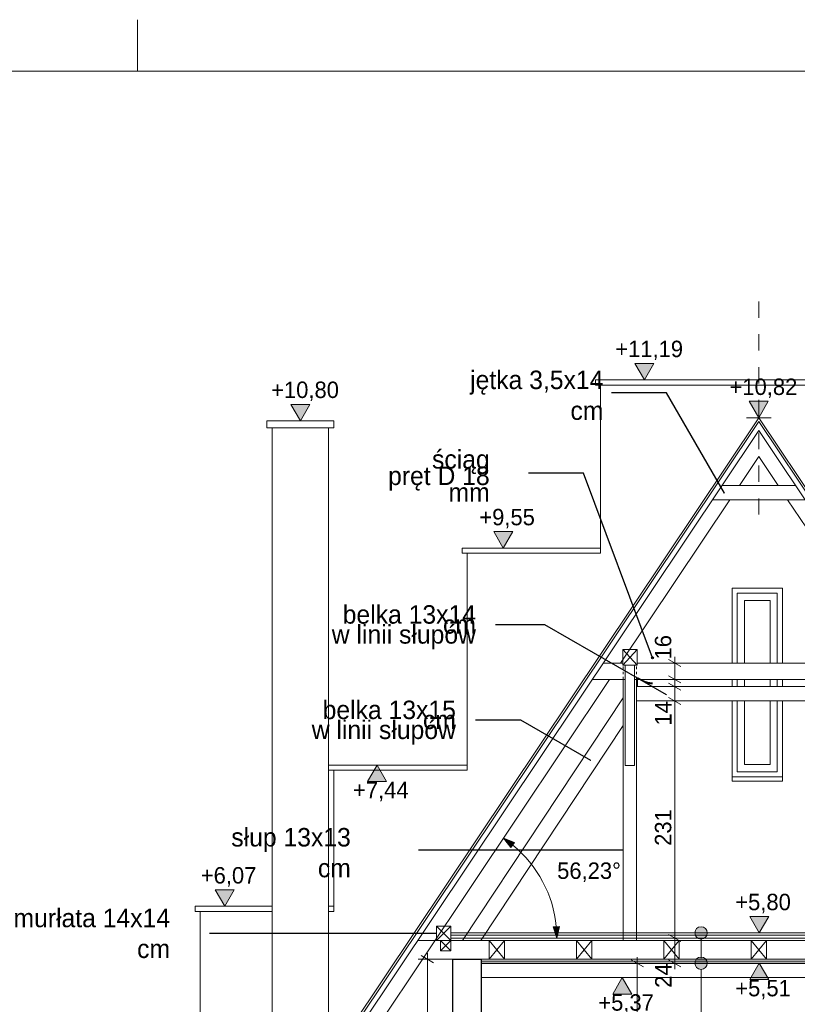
# Model space of a CAD drawing. Extents: x -623047 to -259286, y -27077 to 153279.
# Tile 19 of 190: x -549681 to -542106, y -7220 to 2373. Entities that reach past the tile are written whole.
import ezdxf

# ---------------------------------------------------------------- set-up
doc = ezdxf.new("R2010")
doc.units = 0
doc.header["$MEASUREMENT"] = 0
doc.linetypes.add('Hidden Line', pattern=[50, 25, -25])
doc.linetypes.add('Przerywana', pattern=[320, 160, -160])
for name, color, linetype, lineweight in [('0_Nr_Pióra__21', 7, 'Continuous', 9), ('0_Nr_Pióra__5', 7, 'Continuous', 13), ('ARCH TABELA_Nr_Pióra__21', 7, 'Continuous', 9), ('INWENT KONST. DREWNIANA_Nr_Pióra__21', 7, 'Continuous', 9), ('INWENT OPISY_Nr_Pióra__21', 7, 'Continuous', 9), ('INWENT STROPY_Nr_Pióra__1', 7, 'Continuous', 25), ('INWENT WYMIARY_Nr_Pióra__21', 7, 'Continuous', 9), ('INWENT. OKNA_Nr_Pióra__21', 7, 'Continuous', 9), ('INWENT.ŚCIANY_Nr_Pióra__1', 7, 'Continuous', 25), ('INWENT.ŚCIANY_Nr_Pióra__21', 7, 'Continuous', 9), ('Inwentaryzacja Konst._Nr_Pióra__1', 7, 'Continuous', 25), ('Istniejące stropy_Nr_Pióra__21', 7, 'Continuous', 9)]:
    doc.layers.add(name, color=color, linetype=linetype, lineweight=lineweight)
doc.layers.add('INWENT OPISY', color=7, linetype='Continuous')
doc.layers.add('INWENT WYMIARY', color=7, linetype='Continuous')
doc.layers.add('INWENT.ŚCIANY_Nr_Pióra__2', color=7, linetype='Continuous', lineweight=13, true_color=0x7f7f7f)
doc.styles.add('GENERATED_STYLE_2', font='txt')
doc.styles.add('GENERATED_STYLE_4', font='txt')
doc.dimstyles.new('GENERATED_STYLE__2', dxfattribs={"dimtxt": 160.000002, "dimasz": 91.2, "dimexe": 0.18, "dimexo": 0, "dimgap": 0.09, "dimtad": 1, "dimdec": 0, "dimlfac": 0.1, "dimzin": 0, "dimdsep": 46, "dimtxsty": 'GENERATED_STYLE_2', "dimblk": 'ARROWHEAD_2', "dimblk1": 'ARROWHEAD_2', "dimblk2": 'ARROWHEAD_2', "dimcen": 0.09, "dimclrd": 7, "dimclre": 7, "dimclrt": 7, "dimazin": 0, "dimtfac": 1, "dimtdec": 4, "dimtmove": 0, "dimatfit": 3, "dimfxl": 0, "dimtolj": 1, "dimtzin": 0, "dimarcsym": 0})
doc.dimstyles.new('GENERATED_STYLE__4', dxfattribs={"dimtxt": 160.000002, "dimasz": 91.2, "dimexe": 0.18, "dimexo": 0, "dimgap": 0.09, "dimtad": 1, "dimdec": 0, "dimlfac": 0.1, "dimzin": 0, "dimdsep": 46, "dimtxsty": 'GENERATED_STYLE_2', "dimblk": 'ARROWHEAD_2', "dimblk1": 'ARROWHEAD_2', "dimblk2": 'ARROWHEAD_2', "dimcen": 0.09, "dimclrd": 7, "dimclre": 7, "dimclrt": 7, "dimazin": 0, "dimtfac": 1, "dimtdec": 4, "dimtmove": 2, "dimatfit": 3, "dimfxl": 0, "dimtolj": 1, "dimtzin": 0, "dimarcsym": 0})
doc.dimstyles.new('GENERATED_STYLE__5', dxfattribs={"dimtxt": 160.000002, "dimasz": 110.144928, "dimexe": 0.18, "dimexo": 40, "dimgap": 0.09, "dimtad": 1, "dimtih": 1, "dimtoh": 1, "dimdec": 0, "dimzin": 0, "dimdsep": 46, "dimtxsty": 'GENERATED_STYLE_2', "dimblk": 'ARROWHEAD_5', "dimblk1": 'ARROWHEAD_5', "dimblk2": 'ARROWHEAD_5', "dimcen": 0.09, "dimclrd": 7, "dimclre": 7, "dimclrt": 7, "dimazin": 0, "dimtfac": 1, "dimtdec": 4, "dimtmove": 2, "dimatfit": 3, "dimfxl": 0, "dimtolj": 1, "dimtzin": 0, "dimarcsym": 0})
doc.dimstyles.new('GENERATED_STYLE__6', dxfattribs={"dimtxt": 160.000002, "dimasz": 110.144928, "dimexe": 0.18, "dimexo": 40, "dimgap": 0.09, "dimtad": 1, "dimtih": 1, "dimtoh": 1, "dimdec": 0, "dimzin": 0, "dimdsep": 46, "dimtxsty": 'GENERATED_STYLE_2', "dimblk": 'ARROWHEAD_5', "dimblk1": 'ARROWHEAD_5', "dimblk2": 'ARROWHEAD_5', "dimcen": 0.09, "dimclrd": 7, "dimclre": 7, "dimclrt": 7, "dimazin": 0, "dimtfac": 1, "dimtdec": 4, "dimtmove": 0, "dimatfit": 3, "dimfxl": 0, "dimtolj": 1, "dimtzin": 0, "dimarcsym": 0})
doc.dimstyles.new('GENERATED_STYLE__7', dxfattribs={"dimtxt": 0.18, "dimasz": 182.4, "dimexe": 0.18, "dimexo": 0.0625, "dimgap": 0.09, "dimtad": 0, "dimtih": 1, "dimtoh": 1, "dimdec": 4, "dimzin": 0, "dimdsep": 46, "dimcen": 0.09, "dimadec": 0, "dimazin": 0, "dimtfac": 1, "dimtdec": 4, "dimtmove": 0, "dimatfit": 3, "dimldrblk": 'ARROWHEAD_5', "dimfxl": 0, "dimtolj": 1, "dimtzin": 0, "dimarcsym": 0})

# ---------------------------------------------------------------- blocks, each defined once
blk = doc.blocks.new('Linia_95', base_point=(-543044.1, -6769.6))
at = {"layer": 'INWENT OPISY_Nr_Pióra__21', "linetype": 'Continuous'}
blk.add_hatch(color=256, dxfattribs=at).paths.add_polyline_path([(-542984.1, -6524.6), (-542988.7, -6501.7), (-543001.7, -6482.2), (-543021.2, -6469.2), (-543044.1, -6464.6), (-543067.1, -6469.2), (-543086.5, -6482.2), (-543099.5, -6501.7), (-543104.1, -6524.6), (-543099.5, -6547.6), (-543086.5, -6567), (-543067.1, -6580), (-543044.1, -6584.6), (-543021.2, -6580), (-543001.7, -6567), (-542988.7, -6547.6)], flags=0)
blk.add_line((-543044.1, -6769.6), (-543044.1, -6584.6), dxfattribs=at)
blk.add_circle((-543044.1, -6524.6), 60, dxfattribs=at)
blk = doc.blocks.new('Linia_96', base_point=(-543044.1, -8394.7))
at = {"layer": 'INWENT OPISY_Nr_Pióra__21', "linetype": 'Continuous'}
blk.add_hatch(color=256, dxfattribs=at).paths.add_polyline_path([(-542984.1, -6819.6), (-542988.7, -6796.7), (-543001.7, -6777.2), (-543021.2, -6764.2), (-543044.1, -6759.6), (-543067.1, -6764.2), (-543086.5, -6777.2), (-543099.5, -6796.7), (-543104.1, -6819.6), (-543099.5, -6842.6), (-543086.5, -6862), (-543067.1, -6875), (-543044.1, -6879.6), (-543021.2, -6875), (-543001.7, -6862), (-542988.7, -6842.6)], flags=0)
blk.add_line((-543044.1, -8394.7), (-543044.1, -6879.6), dxfattribs=at)
blk.add_circle((-543044.1, -6819.6), 60, dxfattribs=at)
blk = doc.blocks.new('Wymiary_1', base_point=(-543595.1, -1136.1))
at = {"layer": 'INWENT WYMIARY_Nr_Pióra__21', "linetype": 'Continuous'}
blk.add_hatch(color=256, dxfattribs=at).paths.add_polyline_path([(-543595.1, -1136.1), (-543687.9, -976.1), (-543502.3, -976.1)], flags=0)
for p, q in [((-543595.1, -1136.1), (-543687.9, -976.1)), ((-543687.9, -976.1), (-543502.3, -976.1)), ((-543502.3, -976.1), (-543595.1, -1136.1)), ((-543595.1, -1136.1), (-543715.1, -1136.1)), ((-543595.1, -1136.1), (-543475.1, -1136.1))]:
    blk.add_line(p, q, dxfattribs=at)
at = {"layer": 'INWENT WYMIARY_Nr_Pióra__21', "insert": (-543879.7, -944.1), "char_height": 160, "attachment_point": 7, "style": 'GENERATED_STYLE_2'}
blk.add_mtext('{+11,19}', dxfattribs=at)
blk = doc.blocks.new('Wymiary_2', base_point=(-544970.4, -2774.6))
at = {"layer": 'INWENT WYMIARY_Nr_Pióra__21', "linetype": 'Continuous'}
blk.add_hatch(color=256, dxfattribs=at).paths.add_polyline_path([(-544970.4, -2774.6), (-545063.2, -2614.6), (-544877.6, -2614.6)], flags=0)
for p, q in [((-544970.4, -2774.6), (-545063.2, -2614.6)), ((-545063.2, -2614.6), (-544877.6, -2614.6)), ((-544877.6, -2614.6), (-544970.4, -2774.6)), ((-544970.4, -2774.6), (-545090.4, -2774.6)), ((-544970.4, -2774.6), (-544850.4, -2774.6))]:
    blk.add_line(p, q, dxfattribs=at)
at = {"layer": 'INWENT WYMIARY_Nr_Pióra__21', "insert": (-545203.8, -2582.6), "char_height": 160, "attachment_point": 7, "style": 'GENERATED_STYLE_2'}
blk.add_mtext('{+9,55}', dxfattribs=at)
blk = doc.blocks.new('Wymiary_3', base_point=(-546947, -1534.6))
at = {"layer": 'INWENT WYMIARY_Nr_Pióra__21', "linetype": 'Continuous'}
blk.add_hatch(color=256, dxfattribs=at).paths.add_polyline_path([(-546947, -1534.6), (-547039.8, -1374.6), (-546854.2, -1374.6)], flags=0)
for p, q in [((-546947, -1534.6), (-547039.8, -1374.6)), ((-547039.8, -1374.6), (-546854.2, -1374.6)), ((-546854.2, -1374.6), (-546947, -1534.6)), ((-546947, -1534.6), (-547067, -1534.6)), ((-546947, -1534.6), (-546827, -1534.6))]:
    blk.add_line(p, q, dxfattribs=at)
at = {"layer": 'INWENT WYMIARY_Nr_Pióra__21', "insert": (-547231.7, -1342.6), "char_height": 160, "attachment_point": 7, "style": 'GENERATED_STYLE_2'}
blk.add_mtext('{+10,80}', dxfattribs=at)
blk = doc.blocks.new('Wymiary_4', base_point=(-542482, -1505))
at = {"layer": 'INWENT WYMIARY_Nr_Pióra__21', "linetype": 'Continuous'}
blk.add_hatch(color=256, dxfattribs=at).paths.add_polyline_path([(-542482, -1505), (-542574.8, -1345), (-542389.2, -1345)], flags=0)
for p, q in [((-542482, -1505), (-542574.8, -1345)), ((-542574.8, -1345), (-542389.2, -1345)), ((-542389.2, -1345), (-542482, -1505)), ((-542482, -1505), (-542602, -1505)), ((-542482, -1505), (-542362, -1505))]:
    blk.add_line(p, q, dxfattribs=at)
at = {"layer": 'INWENT WYMIARY_Nr_Pióra__21', "insert": (-542766.7, -1313), "char_height": 160, "attachment_point": 7, "style": 'GENERATED_STYLE_2'}
blk.add_mtext('{+10,82}', dxfattribs=at)
blk = doc.blocks.new('Wymiary_5', base_point=(-547683.4, -6264.6))
at = {"layer": 'INWENT WYMIARY_Nr_Pióra__21', "linetype": 'Continuous'}
blk.add_hatch(color=256, dxfattribs=at).paths.add_polyline_path([(-547683.4, -6264.6), (-547776.2, -6104.6), (-547590.6, -6104.6)], flags=0)
for p, q in [((-547683.4, -6264.6), (-547776.2, -6104.6)), ((-547776.2, -6104.6), (-547590.6, -6104.6)), ((-547590.6, -6104.6), (-547683.4, -6264.6)), ((-547683.4, -6264.6), (-547803.4, -6264.6)), ((-547683.4, -6264.6), (-547563.4, -6264.6))]:
    blk.add_line(p, q, dxfattribs=at)
at = {"layer": 'INWENT WYMIARY_Nr_Pióra__21', "insert": (-547916.8, -6072.6), "char_height": 160, "attachment_point": 7, "style": 'GENERATED_STYLE_2'}
blk.add_mtext('{+6,07}', dxfattribs=at)
blk = doc.blocks.new('Wymiary_6', base_point=(-546200.4, -4889.6))
at = {"layer": 'INWENT WYMIARY_Nr_Pióra__21', "linetype": 'Continuous'}
blk.add_hatch(color=256, dxfattribs=at).paths.add_polyline_path([(-546200.4, -4889.6), (-546293.2, -5049.6), (-546107.6, -5049.6)], flags=0)
for p, q in [((-546200.4, -4889.6), (-546320.4, -4889.6)), ((-546200.4, -4889.6), (-546293.2, -5049.6)), ((-546200.4, -4889.6), (-546080.4, -4889.6)), ((-546107.6, -5049.6), (-546200.4, -4889.6)), ((-546293.2, -5049.6), (-546107.6, -5049.6))]:
    blk.add_line(p, q, dxfattribs=at)
at = {"layer": 'INWENT WYMIARY_Nr_Pióra__21', "insert": (-546433.8, -5241.6), "char_height": 160, "attachment_point": 7, "style": 'GENERATED_STYLE_2'}
blk.add_mtext('{+7,44}', dxfattribs=at)
blk = doc.blocks.new('Wymiary_12', base_point=(-542477, -6524.6))
at = {"layer": 'INWENT WYMIARY_Nr_Pióra__21', "linetype": 'Continuous'}
blk.add_hatch(color=256, dxfattribs=at).paths.add_polyline_path([(-542477, -6524.6), (-542569.8, -6364.6), (-542384.2, -6364.6)], flags=0)
for p, q in [((-542477, -6524.6), (-542569.8, -6364.6)), ((-542569.8, -6364.6), (-542384.2, -6364.6)), ((-542384.2, -6364.6), (-542477, -6524.6)), ((-542477, -6524.6), (-542597, -6524.6)), ((-542477, -6524.6), (-542357, -6524.6))]:
    blk.add_line(p, q, dxfattribs=at)
at = {"layer": 'INWENT WYMIARY_Nr_Pióra__21', "insert": (-542710.5, -6332.6), "char_height": 160, "attachment_point": 7, "style": 'GENERATED_STYLE_2'}
blk.add_mtext('{+5,80}', dxfattribs=at)
blk = doc.blocks.new('Wymiary_23', base_point=(-542477, -6819.6))
at = {"layer": 'INWENT WYMIARY_Nr_Pióra__21', "linetype": 'Continuous'}
blk.add_hatch(color=256, dxfattribs=at).paths.add_polyline_path([(-542477, -6819.6), (-542569.8, -6979.6), (-542384.2, -6979.6)], flags=0)
for p, q in [((-542477, -6819.6), (-542597, -6819.6)), ((-542477, -6819.6), (-542569.8, -6979.6)), ((-542477, -6819.6), (-542357, -6819.6)), ((-542384.2, -6979.6), (-542477, -6819.6)), ((-542569.8, -6979.6), (-542384.2, -6979.6))]:
    blk.add_line(p, q, dxfattribs=at)
at = {"layer": 'INWENT WYMIARY_Nr_Pióra__21', "insert": (-542710.5, -7171.6), "char_height": 160, "attachment_point": 7, "style": 'GENERATED_STYLE_2'}
blk.add_mtext('{+5,51}', dxfattribs=at)
blk = doc.blocks.new('Wymiary_24', base_point=(-543811.2, -6959.6))
at = {"layer": 'INWENT WYMIARY_Nr_Pióra__21', "linetype": 'Continuous'}
blk.add_hatch(color=256, dxfattribs=at).paths.add_polyline_path([(-543811.2, -6959.6), (-543904, -7119.6), (-543718.4, -7119.6)], flags=0)
for p, q in [((-543811.2, -6959.6), (-543931.2, -6959.6)), ((-543811.2, -6959.6), (-543904, -7119.6)), ((-543811.2, -6959.6), (-543691.2, -6959.6)), ((-543718.4, -7119.6), (-543811.2, -6959.6)), ((-543904, -7119.6), (-543718.4, -7119.6))]:
    blk.add_line(p, q, dxfattribs=at)
at = {"layer": 'INWENT WYMIARY_Nr_Pióra__21', "insert": (-544044.6, -7311.6), "char_height": 160, "attachment_point": 7, "style": 'GENERATED_STYLE_2'}
blk.add_mtext('{+5,37}', dxfattribs=at)
blk = doc.blocks.new('*D1123')
at = {"layer": 'INWENT WYMIARY_Nr_Pióra__21', "linetype": 'Continuous'}
for p, q in [((-543605.7, -6854.3), (-543725.7, -6785)), ((-543665.7, -6819.6), (-543665.7, -6760.9)), ((-543575.7, -6819.6), (-543755.7, -6819.6)), ((-543665.7, -11679.6), (-543665.7, -6819.6)), ((-543575.7, -11679.6), (-543755.7, -11679.6)), ((-543725.7, -11645), (-543605.7, -11714.3))]:
    blk.add_line(p, q, dxfattribs=at)
at = {"layer": 'INWENT WYMIARY_Nr_Pióra__21', "char_height": 160, "attachment_point": 7, "rotation": 90, "style": 'GENERATED_STYLE_2'}
for s, insert in [('{486}', (-543697.7, -8956.2)), ('{31}', (-543697.7, -11937)), ('{257}', (-543697.7, -13428.2))]:
    blk.add_mtext(s, dxfattribs=dict(at, insert=insert))
blk = doc.blocks.new('ARROWHEAD_2')
at = {"color": 0, "linetype": 'Continuous', "lineweight": 0}
for p, q in [((0, 0), (-1, 0)), ((-0.38, -0.66), (0.38, 0.66))]:
    blk.add_line(p, q, dxfattribs=at)
blk = doc.blocks.new('*D1124')
at = {"layer": 'INWENT WYMIARY_Nr_Pióra__21', "linetype": 'Continuous'}
for p, q in [((-543209.4, -6574.6), (-543389.4, -6574.6)), ((-543359.4, -6540), (-543239.4, -6609.3)), ((-543299.4, -6819.6), (-543299.4, -6574.6)), ((-543359.4, -6785), (-543239.4, -6854.3)), ((-543209.4, -6819.6), (-543389.4, -6819.6)), ((-543299.4, -6878.3), (-543299.4, -6819.6))]:
    blk.add_line(p, q, dxfattribs=at)
at = {"layer": 'INWENT WYMIARY_Nr_Pióra__21', "char_height": 160, "attachment_point": 7, "rotation": 90, "style": 'GENERATED_STYLE_2'}
for s, insert in [('{16}', (-543331.4, -3859.9)), ('{7}', (-543515.4, -4140.8)), ('{14}', (-543331.4, -4504.1)), ('{231}', (-543331.4, -5675.6)), ('{24}', (-543331.4, -7059.1))]:
    blk.add_mtext(s, dxfattribs=dict(at, insert=insert))
blk = doc.blocks.new('*D1125')
at = {"layer": 'INWENT WYMIARY_Nr_Pióra__21', "linetype": 'Continuous'}
for p, q in [((-543209.4, -4264.6), (-543389.4, -4264.6)), ((-543359.4, -4230), (-543239.4, -4299.3)), ((-543299.4, -6574.6), (-543299.4, -4264.6)), ((-543209.4, -6574.6), (-543389.4, -6574.6)), ((-543359.4, -6540), (-543239.4, -6609.3))]:
    blk.add_line(p, q, dxfattribs=at)
at = {"layer": 'INWENT WYMIARY_Nr_Pióra__21', "char_height": 160, "attachment_point": 7, "rotation": 90, "style": 'GENERATED_STYLE_2'}
for s, insert in [('{16}', (-543331.4, -3859.9)), ('{7}', (-543515.4, -4140.8)), ('{14}', (-543331.4, -4504.1)), ('{231}', (-543331.4, -5675.6)), ('{24}', (-543331.4, -7059.1))]:
    blk.add_mtext(s, dxfattribs=dict(at, insert=insert))
blk = doc.blocks.new('*D1126')
at = {"layer": 'INWENT WYMIARY_Nr_Pióra__21', "linetype": 'Continuous'}
for p, q in [((-543209.4, -4124.6), (-543389.4, -4124.6)), ((-543359.4, -4090), (-543239.4, -4159.3)), ((-543299.4, -4264.6), (-543299.4, -4124.6)), ((-543209.4, -4264.6), (-543389.4, -4264.6)), ((-543359.4, -4230), (-543239.4, -4299.3))]:
    blk.add_line(p, q, dxfattribs=at)
at = {"layer": 'INWENT WYMIARY_Nr_Pióra__21', "char_height": 160, "attachment_point": 7, "rotation": 90, "style": 'GENERATED_STYLE_2'}
for s, insert in [('{16}', (-543331.4, -3859.9)), ('{7}', (-543515.4, -4140.8)), ('{14}', (-543331.4, -4504.1)), ('{231}', (-543331.4, -5675.6)), ('{24}', (-543331.4, -7059.1))]:
    blk.add_mtext(s, dxfattribs=dict(at, insert=insert))
blk = doc.blocks.new('*D1127')
at = {"layer": 'INWENT WYMIARY_Nr_Pióra__21', "linetype": 'Continuous'}
for p, q in [((-543359.4, -4020), (-543239.4, -4089.3)), ((-543209.4, -4054.6), (-543389.4, -4054.6)), ((-543209.4, -4124.6), (-543389.4, -4124.6)), ((-543359.4, -4090), (-543239.4, -4159.3)), ((-543299.4, -4124.6), (-543299.4, -4054.6))]:
    blk.add_line(p, q, dxfattribs=at)
at = {"layer": 'INWENT WYMIARY_Nr_Pióra__21', "char_height": 160, "attachment_point": 7, "rotation": 90, "style": 'GENERATED_STYLE_2'}
for s, insert in [('{16}', (-543331.4, -3859.9)), ('{7}', (-543515.4, -4140.8)), ('{14}', (-543331.4, -4504.1)), ('{231}', (-543331.4, -5675.6)), ('{24}', (-543331.4, -7059.1))]:
    blk.add_mtext(s, dxfattribs=dict(at, insert=insert))
blk = doc.blocks.new('*D1128')
at = {"layer": 'INWENT WYMIARY_Nr_Pióra__21', "linetype": 'Continuous'}
for p, q in [((-543299.4, -3894.6), (-543299.4, -3835.9)), ((-543209.4, -3894.6), (-543389.4, -3894.6)), ((-543239.4, -3929.3), (-543359.4, -3860)), ((-543299.4, -4054.6), (-543299.4, -3894.6)), ((-543359.4, -4020), (-543239.4, -4089.3)), ((-543209.4, -4054.6), (-543389.4, -4054.6))]:
    blk.add_line(p, q, dxfattribs=at)
at = {"layer": 'INWENT WYMIARY_Nr_Pióra__21', "char_height": 160, "attachment_point": 7, "rotation": 90, "style": 'GENERATED_STYLE_2'}
for s, insert in [('{16}', (-543331.4, -3859.9)), ('{7}', (-543515.4, -4140.8)), ('{14}', (-543331.4, -4504.1)), ('{231}', (-543331.4, -5675.6)), ('{24}', (-543331.4, -7059.1))]:
    blk.add_mtext(s, dxfattribs=dict(at, insert=insert))
blk = doc.blocks.new('*D1155')
at = {"layer": 'INWENT WYMIARY_Nr_Pióra__21', "linetype": 'Continuous'}
for p, q in [((-545619.9, -6779.6), (-545799.9, -6779.6)), ((-545649.9, -6814.3), (-545769.9, -6745)), ((-545709.9, -6779.6), (-545709.9, -6720.9)), ((-545709.9, -8789.6), (-545709.9, -6779.6)), ((-545619.9, -8789.6), (-545799.9, -8789.6)), ((-545769.9, -8755), (-545649.9, -8824.3))]:
    blk.add_line(p, q, dxfattribs=at)
at = {"layer": 'INWENT WYMIARY_Nr_Pióra__21', "char_height": 160, "attachment_point": 7, "rotation": 90, "style": 'GENERATED_STYLE_2'}
for s, insert in [('{201}', (-545741.9, -7639.8)), ('{22}', (-545741.9, -9249.1)), ('{267}', (-545741.9, -10600.6))]:
    blk.add_mtext(s, dxfattribs=dict(at, insert=insert))
blk = doc.blocks.new('*D1401')
at = {"layer": '0_Nr_Pióra__5', "linetype": 'Continuous'}
for points in [[(-544968.5, -5601.7), (-544860.6, -5644.2), (-544896.3, -5692.5)], [(-544448.6, -6574.6), (-544484, -6464.2), (-544424, -6461.3)]]:
    blk.add_hatch(color=256, dxfattribs=at).paths.add_polyline_path(points, flags=0)
for p, q in [((-544968.5, -5601.7), (-544860.6, -5644.2)), ((-544968.5, -5601.7), (-544896.3, -5692.5)), ((-544860.6, -5644.2), (-544896.3, -5692.5)), ((-544484, -6464.2), (-544424, -6461.3)), ((-544448.6, -6574.6), (-544484, -6464.2)), ((-544448.6, -6574.6), (-544424, -6461.3))]:
    blk.add_line(p, q, dxfattribs=at)
blk.add_arc((-545618.9, -6574.6), 1170.3, 5.48357, 50.75, dxfattribs=at)
at = {"layer": '0_Nr_Pióra__21', "insert": (-544445.6, -6027.7), "char_height": 160, "attachment_point": 7, "style": 'GENERATED_STYLE_2'}
blk.add_mtext('{56,23°}', dxfattribs=at)
blk = doc.blocks.new('ARROWHEAD_5')
at = {"color": 0, "linetype": 'Continuous', "lineweight": 0}
blk.add_line((0, 0), (-1, 0), dxfattribs=at)
blk.add_solid([(-1, 0.2679), (0, 0), (-1, -0.2679), (-1, 0.2679)], dxfattribs=at)
blk = doc.blocks.new('*D1402')
at = {"layer": '0_Nr_Pióra__5', "linetype": 'Continuous'}
for points in [[(-540147.8, -5374.2), (-540220.7, -5464.2), (-540256, -5415.7)], [(-540789.2, -6574.6), (-540814.9, -6461.6), (-540754.9, -6463.9)]]:
    blk.add_hatch(color=256, dxfattribs=at).paths.add_polyline_path(points, flags=0)
for p, q in [((-540147.8, -5374.2), (-540256, -5415.7)), ((-540220.7, -5464.2), (-540256, -5415.7)), ((-540147.8, -5374.2), (-540220.7, -5464.2)), ((-540789.2, -6574.6), (-540814.9, -6461.6)), ((-540814.9, -6461.6), (-540754.9, -6463.9)), ((-540789.2, -6574.6), (-540754.9, -6463.9))]:
    blk.add_line(p, q, dxfattribs=at)
blk.add_arc((-539345.2, -6574.6), 1444.1, 128.20984, 175.55659, dxfattribs=at)
at = {"layer": '0_Nr_Pióra__21', "insert": (-541311.1, -5898.7), "char_height": 160, "attachment_point": 7, "style": 'GENERATED_STYLE_2'}
blk.add_mtext('{56,23°}', dxfattribs=at)
blk = doc.blocks.new('*D1407')
at = {"layer": '0_Nr_Pióra__5', "linetype": 'Continuous'}
for points in [[(-546376.6, -7707.8), (-546268.6, -7749.8), (-546304, -7798.2)], [(-545798.6, -8789.6), (-545833.4, -8679), (-545773.4, -8676.5)]]:
    blk.add_hatch(color=256, dxfattribs=at).paths.add_polyline_path(points, flags=0)
for p, q in [((-546376.6, -7707.8), (-546268.6, -7749.8)), ((-546376.6, -7707.8), (-546304, -7798.2)), ((-546268.6, -7749.8), (-546304, -7798.2)), ((-545833.4, -8679), (-545773.4, -8676.5)), ((-545798.6, -8789.6), (-545833.4, -8679)), ((-545798.6, -8789.6), (-545773.4, -8676.5))]:
    blk.add_line(p, q, dxfattribs=at)
blk.add_arc((-547099.9, -8789.6), 1301.3, 4.93122, 51.30235, dxfattribs=at)
at = {"layer": '0_Nr_Pióra__21', "insert": (-546029.6, -7962.4), "char_height": 160, "attachment_point": 7, "style": 'GENERATED_STYLE_2'}
blk.add_mtext('{56,23°}', dxfattribs=at)

msp = doc.modelspace()

# ---------------------------------------------------------------- linework, layer by layer
at = {"layer": 'ARCH TABELA_Nr_Pióra__21', "linetype": 'Continuous'}
for p, q in [((-548533, 1872.9), (-548533, 2372.9)), ((-548533, 1872.9), (-548533, 2372.9)), ((-571783, 1872.9), (-531033, 1872.9))]:
    msp.add_line(p, q, dxfattribs=at)
at = {"layer": 'INWENT KONST. DREWNIANA_Nr_Pióra__21', "linetype": 'Przerywana'}
msp.add_line((-542482, -371), (-542482, -2447.1), dxfattribs=at)
at = {"layer": 'INWENT KONST. DREWNIANA_Nr_Pióra__21', "linetype": 'Continuous'}
for p, q in [((-542482, -1505), (-546844.5, -8029.9)), ((-542482, -1505), (-539313.9, -6243.5)), ((-542482, -1541), (-546829.7, -8043.7)), ((-542482, -1541), (-539340.6, -6239.6)), ((-542482, -1631), (-547238.2, -8744.6)), ((-542482, -1631), (-539039.7, -6779.6)), ((-542482, -1882.8), (-542670.4, -2164.6)), ((-542482, -1882.8), (-542293.7, -2164.6)), ((-542838.8, -2164.6), (-542125.2, -2164.6)), ((-542764, -2304.6), (-543827.1, -3894.6)), ((-542932.5, -2304.6), (-542031.6, -2304.6)), ((-542200.1, -2304.6), (-541223.9, -3764.6)), ((-543807, -3914.6), (-543807, -3764.6)), ((-543807, -3764.6), (-543667, -3764.6)), ((-543667, -3914.6), (-543807, -3764.6)), ((-543807, -3914.6), (-543667, -3764.6)), ((-543667, -3764.6), (-543667, -3914.6)), ((-543995.5, -3894.6), (-543807, -3894.6)), ((-543667, -3914.6), (-543807, -3914.6)), ((-543692, -3914.6), (-543782, -3914.6)), ((-543782, -3914.6), (-543782, -4894.6)), ((-543692, -4894.6), (-543692, -3914.6)), ((-543667, -3894.6), (-541297, -3894.6)), ((-543934.1, -4054.6), (-547232, -8987.3)), ((-544102.5, -4054.6), (-543782, -4054.6)), ((-543802, -6599.6), (-543802, -4054.6)), ((-543692, -4054.6), (-541272, -4054.6)), ((-543672, -6599.6), (-543672, -4054.6)), ((-543672, -4124.6), (-541292, -4124.6)), ((-545368.5, -6599.6), (-543802, -4232.8)), ((-543672, -4264.6), (-541292, -4264.6)), ((-545188.6, -6599.6), (-543802, -4504.6)), ((-543692, -4894.6), (-543782, -4894.6)), ((-545622, -6599.6), (-545622, -6459.6)), ((-545622, -6459.6), (-545482, -6459.6)), ((-545482, -6599.6), (-545622, -6459.6)), ((-545622, -6599.6), (-545482, -6459.6)), ((-545482, -6459.6), (-545482, -6599.6)), ((-545622, -6599.6), (-545804.1, -6599.6)), ((-545482, -6599.6), (-545622, -6599.6)), ((-545582, -6699.6), (-545582, -6599.6)), ((-545582, -6599.6), (-545482, -6599.6)), ((-545482, -6599.6), (-545582, -6699.6)), ((-545482, -6699.6), (-545582, -6599.6)), ((-539482, -6524.6), (-545482, -6524.6)), ((-539482, -6544.6), (-545482, -6544.6)), ((-545482, -6574.6), (-539482, -6574.6)), ((-545482, -6599.6), (-539482, -6599.6)), ((-545482, -6599.6), (-545482, -6699.6)), ((-545107, -6599.6), (-545107, -6779.6)), ((-544957, -6599.6), (-545107, -6599.6)), ((-544957, -6599.6), (-545107, -6779.6)), ((-544957, -6779.6), (-545107, -6599.6)), ((-544957, -6779.6), (-544957, -6599.6)), ((-544257, -6599.6), (-544257, -6779.6)), ((-544107, -6599.6), (-544257, -6599.6)), ((-544107, -6599.6), (-544257, -6779.6)), ((-544107, -6779.6), (-544257, -6599.6)), ((-544107, -6779.6), (-544107, -6599.6)), ((-543407, -6599.6), (-543407, -6779.6)), ((-543257, -6599.6), (-543407, -6599.6)), ((-543257, -6599.6), (-543407, -6779.6)), ((-543257, -6779.6), (-543407, -6599.6)), ((-543257, -6779.6), (-543257, -6599.6)), ((-542557, -6599.6), (-542557, -6779.6)), ((-542407, -6599.6), (-542557, -6599.6)), ((-542407, -6599.6), (-542557, -6779.6)), ((-542407, -6779.6), (-542557, -6599.6)), ((-542407, -6779.6), (-542407, -6599.6)), ((-545482, -6699.6), (-545582, -6699.6)), ((-545756, -6779.6), (-537452, -6779.6)), ((-545107, -6779.6), (-544957, -6779.6)), ((-544257, -6779.6), (-544107, -6779.6)), ((-543407, -6779.6), (-543257, -6779.6)), ((-542557, -6779.6), (-542407, -6779.6))]:
    msp.add_line(p, q, dxfattribs=at)
at = {"layer": 'INWENT KONST. DREWNIANA_Nr_Pióra__21', "linetype": 'Hidden Line'}
for p, q in [((-543802, -4054.6), (-543802, -3914.6)), ((-543672, -4054.6), (-543672, -3914.6))]:
    msp.add_line(p, q, dxfattribs=at)
at = {"layer": 'INWENT STROPY_Nr_Pióra__1', "linetype": 'Continuous'}
msp.add_line((-545182, -6819.6), (-539772, -6819.6), dxfattribs=at)
at = {"layer": 'INWENT. OKNA_Nr_Pióra__21', "linetype": 'Continuous'}
for p, q in [((-542692, -3214.6), (-542692, -3894.6)), ((-542302, -3214.6), (-542692, -3214.6)), ((-542302, -3214.6), (-542302, -3894.6)), ((-542622, -3284.6), (-542622, -3894.6)), ((-542372, -3284.6), (-542622, -3284.6)), ((-542372, -3284.6), (-542372, -3894.6)), ((-542692, -4054.6), (-542692, -4124.6)), ((-542622, -4054.6), (-542622, -4124.6)), ((-542372, -4054.6), (-542372, -4124.6)), ((-542302, -4054.6), (-542302, -4124.6)), ((-542692, -4264.6), (-542692, -4954.6)), ((-542622, -4264.6), (-542622, -4884.6)), ((-542372, -4264.6), (-542372, -4884.6)), ((-542302, -4264.6), (-542302, -4954.6)), ((-542372, -4884.6), (-542622, -4884.6)), ((-542302, -4954.6), (-542692, -4954.6))]:
    msp.add_line(p, q, dxfattribs=at)
at = {"layer": 'INWENT.ŚCIANY_Nr_Pióra__1', "linetype": 'Continuous'}
for p, q in [((-545462, -6779.6), (-545182, -6779.6)), ((-545462, -11679.6), (-545462, -6779.6)), ((-545182, -11679.6), (-545182, -6779.6))]:
    msp.add_line(p, q, dxfattribs=at)
at = {"layer": 'INWENT.ŚCIANY_Nr_Pióra__2', "linetype": 'Continuous'}
for p, q in [((-540902, -1136.1), (-544072, -1136.1)), ((-544072, -1186.1), (-544072, -1136.1)), ((-540902, -1186.1), (-544072, -1186.1)), ((-544022, -1186.1), (-544022, -2824.6)), ((-545372, -2774.6), (-544022, -2774.6)), ((-545372, -2824.6), (-545372, -2774.6)), ((-545372, -2824.6), (-544022, -2824.6)), ((-545322, -4939.6), (-545322, -2824.6)), ((-546672, -4889.6), (-545322, -4889.6)), ((-546672, -4939.6), (-546672, -4889.6)), ((-546672, -4939.6), (-545322, -4939.6)), ((-546622, -6314.6), (-546622, -4939.6)), ((-547972, -6264.6), (-547222, -6264.6)), ((-547972, -6314.6), (-547972, -6264.6)), ((-547972, -6314.6), (-547222, -6314.6)), ((-547922, -8874.6), (-547922, -6314.6)), ((-546672, -6264.6), (-546622, -6264.6)), ((-546672, -6314.6), (-546622, -6314.6))]:
    msp.add_line(p, q, dxfattribs=at)
at = {"layer": 'INWENT.ŚCIANY_Nr_Pióra__21', "linetype": 'Continuous'}
for p, q in [((-546622, -1534.6), (-547272, -1534.6)), ((-547272, -1604.6), (-547272, -1534.6)), ((-546622, -1604.6), (-546622, -1534.6)), ((-546622, -1604.6), (-547272, -1604.6)), ((-547222, -1604.6), (-547222, -8324.8)), ((-546672, -7771.9), (-546672, -1604.6)), ((-542252, -3164.6), (-542742, -3164.6)), ((-542742, -3164.6), (-542742, -3894.6)), ((-542252, -3164.6), (-542252, -3894.6)), ((-542742, -4054.6), (-542742, -4124.6)), ((-542252, -4054.6), (-542252, -4124.6)), ((-542742, -4264.6), (-542742, -5044.6)), ((-542252, -4264.6), (-542252, -5044.6)), ((-542252, -5004.6), (-542742, -5004.6)), ((-542252, -5044.6), (-542742, -5044.6)), ((-539772, -6959.6), (-545182, -6959.6))]:
    msp.add_line(p, q, dxfattribs=at)
at = {"layer": 'Inwentaryzacja Konst._Nr_Pióra__1', "linetype": 'Continuous'}
msp.add_circle((-543517, -3844.6), 9, dxfattribs=at)
at = {"layer": 'Istniejące stropy_Nr_Pióra__21', "linetype": 'Continuous'}
msp.add_line((-545182, -6799.6), (-539772, -6799.6), dxfattribs=at)

# ---------------------------------------------------------------- block references
at = {"layer": 'INWENT OPISY', "linetype": 'Continuous'}
for name, p in [('Linia_95', (-543044.1, -6769.6)), ('Linia_96', (-543044.1, -8394.7))]:
    msp.add_blockref(name, p, dxfattribs=at)
at = {"layer": 'INWENT WYMIARY', "linetype": 'Continuous'}
for name, p in [('Wymiary_1', (-543595.1, -1136.1)), ('Wymiary_3', (-546947, -1534.6)), ('Wymiary_4', (-542482, -1505)), ('Wymiary_2', (-544970.4, -2774.6)), ('Wymiary_6', (-546200.4, -4889.6)), ('Wymiary_5', (-547683.4, -6264.6)), ('Wymiary_12', (-542477, -6524.6)), ('Wymiary_23', (-542477, -6819.6)), ('Wymiary_24', (-543811.2, -6959.6))]:
    msp.add_blockref(name, p, dxfattribs=at)

# ---------------------------------------------------------------- texts
at = {"layer": 'INWENT OPISY_Nr_Pióra__21', "linetype": 'Continuous', "char_height": 180, "attachment_point": 6, "style": 'GENERATED_STYLE_4'}
for s, insert, width in [('{jętka 3,5x14 cm}', (-543995.2, -1287.2), 1455.25), ('{słup 13x13 cm}', (-546455.5, -5743.4), 1340.05), ('{murłata 14x14 cm}', (-548216.3, -6529.8), 1650.08)]:
    msp.add_mtext(s, dxfattribs=dict(at, insert=insert, width=width))
for s, insert, width, line_spacing_factor in [('{ściąg\\Ppręt D 18 mm}', (-545102.5, -2070.7), 1257.04, 0.536109), ('{belka 13x14 cm\\Pw linii słupów}', (-545236.4, -3545.6), 1455.25, 0.323863), ('{belka 13x15 cm\\Pw linii słupów}', (-545431.8, -4475.1), 1455.25, 0.323863)]:
    msp.add_mtext(s, dxfattribs=dict(at, insert=insert, width=width, line_spacing_factor=line_spacing_factor))

# ---------------------------------------------------------------- dimensions: what is measured, and where the dimension line sits
at = {"linetype": 'Continuous'}
for base, center, p1, p2, dimstyle, picture, middle in [((-540618.8, -5894.1), (-539345.2, -6574.6), (-541157, -3864.6), (-545482, -6574.6), 'GENERATED_STYLE__6', '*D1402', (-540993.6, -5818.7)), ((-545952.2, -8176.4), (-547099.9, -8789.6), (-545462, -8789.6), (-543934.1, -4054.6), 'GENERATED_STYLE__5', '*D1407', (-545712.2, -7882.4)), ((-544586.8, -6023.1), (-545618.9, -6574.6), (-543934.1, -4054.6), (-539482, -6574.6), 'GENERATED_STYLE__6', '*D1401', (-544128.2, -5947.7))]:
    dim = msp.add_angular_dim_3p(base=base, center=center, p1=p1, p2=p2, dimstyle=dimstyle, dxfattribs=at)
    dim.commit()
    dim.dimension.update_dxf_attribs({"geometry": picture, "text_midpoint": middle, "dimtype": 165})
at = {"layer": 'INWENT WYMIARY', "linetype": 'Continuous'}
for base, p1, p2, dimstyle, picture, middle in [((-543299.411759, -6819.6148556), (-543200.3439453, -6819.6148556), (-542424.5158893, -6574.6148556), 'GENERATED_STYLE__2', '*D1124', (-543411.4117606, -6937.678861)), ((-543299.4, -6819.6), (-542424.5, -6574.6), (-542447.9, -4264.6), 'GENERATED_STYLE__2', '*D1125', (-543411.4, -5493.5)), ((-543299.4, -6819.6), (-542447.9, -4264.6), (-542607.8, -4124.6), 'GENERATED_STYLE__2', '*D1126', (-543411.4, -4382.7)), ((-543299.4, -6819.6), (-542607.8, -4124.6), (-542847, -4054.6), 'GENERATED_STYLE__2', '*D1127', (-543595.4, -4080.1)), ((-543299.4, -6819.6), (-542847, -4054.6), (-542729.1, -3894.6), 'GENERATED_STYLE__2', '*D1128', (-543411.4, -3738.5)), ((-545709.9, -11679.6), (-545603.9, -8789.6), (-545462, -6779.6), 'GENERATED_STYLE__4', '*D1155', (-545821.9, -7457.7)), ((-543665.7, -14559.6), (-543041.4, -11679.6), (-543062.3, -6819.6), 'GENERATED_STYLE__4', '*D1123', (-543777.7, -8774.1))]:
    dim = msp.add_linear_dim(base=base, p1=p1, p2=p2, angle=90, dimstyle=dimstyle, dxfattribs=at)
    dim.commit()
    dim.dimension.update_dxf_attribs({"geometry": picture, "text_midpoint": middle})

# ---------------------------------------------------------------- leaders
at = {"layer": 'INWENT OPISY_Nr_Pióra__21', "linetype": 'Continuous', "annotation_type": 0, "has_hookline": 1, "hookline_direction": 1}
for points, text_width in [([(-542816.7, -2239.3), (-543381, -1261.8), (-543916.5, -1261.8)], 1448.6), ([(-543517, -3844.6), (-544189.4, -2045.8), (-544724.9, -2045.8)], 951.4), ([(-543378.8, -4206.2), (-544564.3, -3521.7), (-545046.3, -3521.7)], 1337.1), ([(-544117.4, -4844.6), (-544798.7, -4451.2), (-545241.7, -4451.2)], 1337.1), ([(-543802, -5719.5), (-545797.7, -5719.5)], 754.3), ([(-545622, -6529.6), (-547831.3, -6529.6)], 1337.1)]:
    msp.add_leader(points, dimstyle='GENERATED_STYLE__7', dxfattribs=dict(at, text_width=text_width))

doc.saveas('drawing.dxf')
